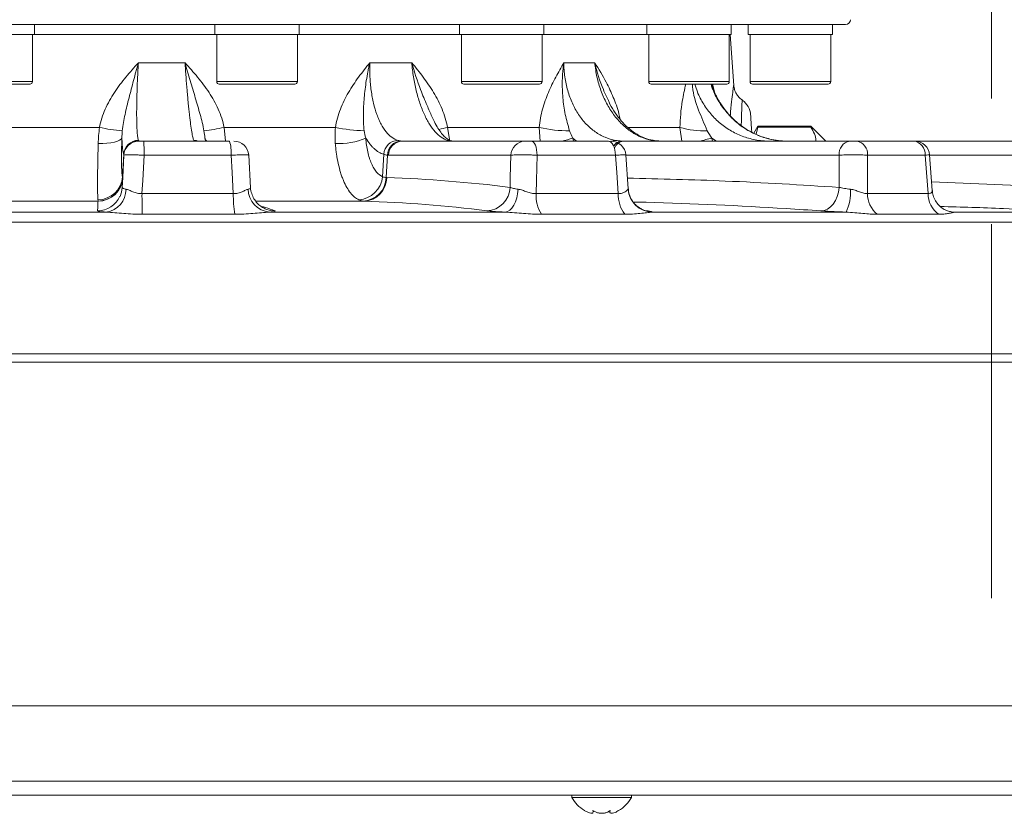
# Model space of a CAD drawing. Header units: millimetres. Extents: x 0 to 8410, y 0 to 5940.
# Tile 151 of 180: x 6741 to 6939, y 2689 to 2849. Entities that reach past the tile are written whole.
import ezdxf

# ---------------------------------------------------------------- set-up
doc = ezdxf.new("R2010")
doc.units = ezdxf.units.MM
doc.header["$LTSCALE"] = 10
doc.linetypes.add('CENTERX2', pattern=[20.32, 12.7, -2.54, 2.54, -2.54])

msp = doc.modelspace()

# ---------------------------------------------------------------- linework, layer by layer
at = {"color": 7, "linetype": 'CENTERX2', "lineweight": 0}
msp.add_line((6936.73, 4433.69), (6936.73, 2732.63), dxfattribs=at)
at = {"color": 7, "linetype": 'Continuous', "lineweight": 0}
for p, q in [((6907.23, 2848.37), (6616.23, 2848.37)), ((6743.51, 2846.37), (6743.51, 2848.37)), ((6779.96, 2848.37), (6779.96, 2846.37)), ((6796.96, 2846.37), (6796.96, 2848.37)), ((6829.35, 2848.37), (6829.35, 2846.37)), ((6846.35, 2846.37), (6846.35, 2848.37)), ((6867.15, 2848.37), (6867.15, 2846.37)), ((6884.15, 2846.37), (6884.15, 2848.37)), ((6887.6, 2848.37), (6887.6, 2846.37)), ((6904.6, 2846.37), (6904.6, 2848.37)), ((6726.51, 2846.37), (6743.51, 2846.37)), ((6743.14, 2836.87), (6743.14, 2846.37)), ((6743.51, 2846.37), (6779.96, 2846.37)), ((6779.96, 2846.37), (6796.96, 2846.37)), ((6780.33, 2846.37), (6780.33, 2836.87)), ((6796.6, 2836.87), (6796.6, 2846.37)), ((6796.96, 2846.37), (6829.35, 2846.37)), ((6829.35, 2846.37), (6829.99, 2846.37)), ((6829.71, 2846.37), (6829.71, 2836.87)), ((6829.99, 2846.37), (6846.35, 2846.37)), ((6845.98, 2836.87), (6845.98, 2846.37)), ((6846.35, 2846.37), (6867.15, 2846.37)), ((6867.15, 2846.37), (6869.64, 2846.37)), ((6867.51, 2846.37), (6867.51, 2836.87)), ((6869.64, 2846.37), (6884.15, 2846.37)), ((6883.78, 2836.87), (6883.78, 2846.37)), ((6884.67, 2836.1), (6883.95, 2846.37)), ((6887.6, 2846.37), (6892.85, 2846.37)), ((6887.97, 2846.37), (6887.97, 2836.87)), ((6892.85, 2846.37), (6904.6, 2846.37)), ((6904.24, 2836.87), (6904.24, 2846.37)), ((6742.64, 2836.37), (6727.37, 2836.37)), ((6796.1, 2836.37), (6780.83, 2836.37)), ((6830.79, 2836.37), (6830.21, 2836.37)), ((6845.48, 2836.37), (6830.79, 2836.37)), ((6870.25, 2836.37), (6868.01, 2836.37)), ((6883.28, 2836.37), (6870.25, 2836.37)), ((6893.18, 2836.37), (6888.47, 2836.37)), ((6903.74, 2836.37), (6893.18, 2836.37)), ((6777.99, 2825.28), (6777.85, 2826.24)), ((6889.54, 2827.87), (6888.73, 2826.47)), ((6889.54, 2827.65), (6889.19, 2826.25)), ((6900.23, 2827.87), (6889.54, 2827.87)), ((6889.54, 2827.87), (6889.54, 2827.65)), ((6889.54, 2827.65), (6900.23, 2827.65)), ((6903.23, 2824.87), (6900.23, 2827.87)), ((6900.23, 2827.65), (6900.23, 2827.87)), ((6765.6, 2824.87), (6782.9, 2824.87)), ((6817.77, 2824.87), (6842.48, 2824.87)), ((6827.71, 2824.88), (6827.85, 2824.88)), ((6843.8, 2824.87), (6859.38, 2824.87)), ((6862.42, 2824.87), (6908.08, 2824.87)), ((6909.51, 2824.87), (6920.99, 2824.87)), ((6920.99, 2824.87), (6951.4, 2824.87)), ((6787.17, 2815.46), (6786.78, 2822.05)), ((6863.37, 2815.23), (6862.87, 2822.09)), ((6924.71, 2814.9), (6924.18, 2822.09)), ((6697.78, 2710.87), (6982.03, 2710.87)), ((6978.09, 2692.87), (6698.51, 2692.87)), ((6852.01, 2692.87), (6852.01, 2692.37)), ((6864.01, 2692.37), (6864.01, 2692.87)), ((6852.01, 2692.37), (6864.01, 2692.37)), ((6856.26, 2689.78), (6856.31, 2689.49)), ((6856.34, 2689.49), (6856.34, 2689.72)), ((6859.68, 2689.73), (6859.68, 2689.49))]:
    msp.add_line(p, q, dxfattribs=at)
at = {"color": 8, "linetype": 'Continuous', "lineweight": 0}
for p, q in [((6764.51, 2840.69), (6773.92, 2840.69)), ((6811.21, 2840.69), (6819.69, 2840.69)), ((6850.38, 2840.69), (6856.63, 2840.69)), ((6726.87, 2836.87), (6743.14, 2836.87)), ((6780.33, 2836.87), (6796.6, 2836.87)), ((6829.71, 2836.87), (6830.33, 2836.87)), ((6830.33, 2836.87), (6845.98, 2836.87)), ((6867.51, 2836.87), (6869.89, 2836.87)), ((6869.89, 2836.87), (6883.78, 2836.87)), ((6880.4, 2836.37), (6880.78, 2834.8)), ((6887.97, 2836.87), (6892.99, 2836.87)), ((6892.99, 2836.87), (6904.24, 2836.87)), ((6733.64, 2827.64), (6756.66, 2827.64)), ((6777.84, 2826.23), (6777.74, 2826.96)), ((6781.81, 2827.64), (6782.08, 2824.87)), ((6781.81, 2827.64), (6804.28, 2827.64)), ((6826.93, 2827.64), (6845.42, 2827.64)), ((6826.93, 2827.64), (6827.35, 2824.88)), ((6845.6, 2824.87), (6845.42, 2827.64)), ((6863.35, 2827.64), (6873.82, 2827.64)), ((6874.18, 2824.87), (6873.82, 2827.64)), ((6775.85, 2824.88), (6776.07, 2824.87)), ((6852.2, 2825.49), (6852.33, 2824.87)), ((6852.97, 2824.87), (6852.2, 2825.49)), ((6868.21, 2825.02), (6868.43, 2825)), ((6880.23, 2825.49), (6880.42, 2824.87)), ((6881.21, 2824.87), (6880.23, 2825.49)), ((6891.25, 2824.88), (6891.17, 2824.87)), ((6761.3, 2817.67), (6761.54, 2822.2)), ((6783.21, 2822.03), (6765.66, 2822.03)), ((6813.8, 2817.67), (6814.02, 2822.2)), ((6814.54, 2817.5), (6814.76, 2822.04)), ((6839.71, 2822.03), (6815, 2822.03)), ((6860.8, 2822.03), (6845, 2822.03)), ((6905.96, 2822.03), (6862.88, 2822.03)), ((6923.32, 2822.03), (6911.66, 2822.03)), ((6950.26, 2822.03), (6924.18, 2822.03)), ((6924.59, 2816.63), (6950.45, 2815.53)), ((6765.24, 2814.28), (6783.67, 2814.28)), ((6844.77, 2814.28), (6861.36, 2814.28)), ((6863.36, 2815.16), (6863.34, 2815.22)), ((6911.66, 2814.28), (6923.9, 2814.28)), ((6756.36, 2812.75), (6729.72, 2812.75)), ((6810.03, 2812.75), (6788.22, 2812.75)), ((6709.28, 2810.53), (6758.04, 2810.53)), ((6783.95, 2810.1), (6765.29, 2810.1)), ((6790.95, 2810.53), (6838.54, 2810.53)), ((6862.66, 2810.1), (6845.85, 2810.1)), ((6868.17, 2810.53), (6907.34, 2810.53)), ((6926.01, 2810.1), (6913.62, 2810.1)), ((6928.59, 2810.59), (6929.19, 2810.53)), ((6928.6, 2810.59), (6929.19, 2810.53)), ((6929.19, 2810.53), (6953.98, 2810.53)), ((6965.22, 2808.53), (6689.45, 2808.53)), ((6696.55, 2781.93), (6978.76, 2781.93)), ((6979.23, 2780.22), (6696.41, 2780.22)), ((6697.48, 2695.71), (6981.42, 2695.71))]:
    msp.add_line(p, q, dxfattribs=at)
at = {"color": 7, "linetype": 'Continuous', "lineweight": 0, "flags": 128}
for points in [[(6888.09, 2830.15), (6888.09, 2830.15), (6888.1, 2829.95), (6888.14, 2829.39), (6888.21, 2828.47), (6888.29, 2827.21), (6888.32, 2826.79)], [(6859.38, 2824.87), (6859.64, 2824.82), (6859.9, 2824.66), (6860.15, 2824.4), (6860.36, 2824.05), (6860.54, 2823.62), (6860.67, 2823.13), (6860.76, 2822.59), (6860.8, 2822.03)], [(6761.24, 2815.53), (6761.35, 2817.51), (6761.59, 2822.03)], [(6761.24, 2815.53), (6761.11, 2814.59), (6760.8, 2813.72)]]:
    msp.add_lwpolyline(points, dxfattribs=at)
at = {"color": 8, "linetype": 'Continuous', "lineweight": 0, "flags": 128}
for points in [[(6761.18, 2825.49), (6761.04, 2825.26), (6760.73, 2825.03), (6760.27, 2824.83), (6759.68, 2824.67), (6758.97, 2824.54), (6758.17, 2824.44), (6757.31, 2824.4), (6756.41, 2824.39)], [(6775.69, 2825.02), (6776.25, 2824.96), (6776.61, 2824.87)], [(6826.91, 2825.02), (6827.41, 2824.96), (6827.6, 2824.91)], [(6843.8, 2824.87), (6844.03, 2824.82), (6844.24, 2824.66), (6844.45, 2824.4), (6844.63, 2824.05), (6844.77, 2823.62), (6844.89, 2823.13), (6844.96, 2822.59), (6845, 2822.03)], [(6889.66, 2825.02), (6889.47, 2824.96), (6889.34, 2824.87)], [(6765.66, 2822.03), (6765.38, 2816.89), (6765.24, 2814.28)], [(6783.67, 2814.28), (6783.41, 2818.55), (6783.21, 2822.03)], [(6839.53, 2815.53), (6839.58, 2817.51), (6839.71, 2822.03)], [(6845, 2822.03), (6844.85, 2816.89), (6844.77, 2814.28)], [(6861.36, 2814.28), (6861.05, 2818.55), (6860.8, 2822.03)], [(6905.97, 2815.53), (6905.97, 2817.51), (6905.96, 2822.03)], [(6911.66, 2822.03), (6911.66, 2816.89), (6911.66, 2814.28)], [(6923.9, 2814.28), (6923.58, 2818.55), (6923.32, 2822.03)], [(6841.17, 2815.16), (6841.06, 2814.25), (6840.87, 2813.39), (6840.61, 2812.61), (6840.28, 2811.92), (6839.89, 2811.35), (6839.46, 2810.92), (6839.01, 2810.64), (6838.54, 2810.53)], [(6905.97, 2815.53), (6905.84, 2814.59), (6905.58, 2813.7), (6905.22, 2812.88), (6904.75, 2812.17), (6904.21, 2811.59), (6903.59, 2811.15), (6902.94, 2810.89), (6902.27, 2810.8)], [(6790.25, 2811.14), (6791.12, 2810.89), (6792.06, 2810.8)]]:
    msp.add_lwpolyline(points, dxfattribs=at)
at = {"color": 7, "linetype": 'Continuous', "lineweight": 0}
for centre, radius, start, end in [((6907.23, 2849.37), 1, 270, 0), ((6742.64, 2836.87), 0.5, 270, 0), ((6780.83, 2836.87), 0.5, 180, 270), ((6796.1, 2836.87), 0.5, 270, 0), ((6830.21, 2836.87), 0.5, 180, 270), ((6845.48, 2836.87), 0.5, 270, 0), ((6868.01, 2836.87), 0.5, 180, 270), ((6883.28, 2836.87), 0.5, 270, 0), ((6888.47, 2836.87), 0.5, 180, 270), ((6903.74, 2836.87), 0.5, 270, 0), ((6884.1, 2829.87), 4, 4, 54.7547), ((6764.58, 2821.87), 3, 90, 177), ((6776.21, 2822.71), 7.03, 354.471, 17.9363), ((6783.79, 2821.87), 3, 3.443, 89.9999), ((6859.9, 2821.87), 3, 4.2098, 90), ((6920.63, 2822.21), 2.69, 356.2002, 82.3675), ((6921.21, 2821.87), 3, 4.328, 89.9999), ((6858.13, 2695.77), 7, 209.0497, 239.1732), ((6857.89, 2695.77), 7, 300.3972, 330.9503)]:
    msp.add_arc(centre, radius, start, end, dxfattribs=at)
at = {"color": 8, "linetype": 'Continuous', "lineweight": 0}
for centre, radius, start, end in [((6763.08, 2855.51), 28.6, 257.0211, 266.3492), ((6774.62, 2858.56), 31.75, 275.6503, 283.1057), ((6810.4, 2855.05), 28.08, 257.4184, 269.368), ((6833.74, 2797.39), 31.01, 102.6792, 106.0589), ((6851.09, 2851.02), 24.06, 256.3757, 271.0969), ((6878.41, 2842.31), 15.37, 252.6344, 273.461), ((6764.54, 2822.01), 3.01, 90.1343, 176.2888), ((6764.58, 2821.88), 3, 89.9463, 176.9867), ((6728.58, 2822.71), 37.08, 358.9396, 3.3346), ((6778.66, 2825.59), 0.75, 193.7993, 254.8122), ((6805.05, 2837.65), 13.29, 266.6002, 293.7402), ((6817.05, 2821.99), 3.04, 93.3617, 175.9369), ((6817.68, 2821.96), 2.92, 92.2246, 178.4993), ((6817.88, 2821.99), 2.88, 92.2015, 179.3333), ((6842.59, 2821.99), 2.88, 92.2015, 179.3333), ((6846.45, 2841.66), 17.15, 281.9007, 289.5734), ((6860.87, 2823.34), 1.68, 92.0636, 126.6025), ((6862.2, 2822.85), 2.04, 94.2242, 149.5673), ((6862.65, 2822.73), 2.15, 95.9349, 161.5665), ((6870.08, 2860.26), 36.22, 282.2845, 286.2778), ((6908.57, 2822.29), 2.63, 100.8299, 185.7877), ((6909.04, 2822.28), 2.64, 354.5825, 79.8173), ((6756.3, 2818.03), 5.02, 270.6252, 355.9021), ((6756.36, 2817.76), 5, 270.0639, 356.9757), ((6756.35, 2817.75), 5, 270.0241, 356.998), ((6808.65, 2818.18), 5.18, 273.9612, 354.3355), ((6809.65, 2817.66), 4.89, 272.3757, 358.19), ((6809.84, 2817.57), 4.82, 272.2566, 359.0149), ((6757.35, 2815.15), 4.67, 278.4741, 0.0263), ((6923.21, 2813.91), 157.97, 179.8646, 181.384), ((6809.17, 2813.92), 25.5, 179.1765, 188.6204), ((6791.45, 2815.29), 4.79, 181.6401, 264.0402), ((6834.63, 2815.7), 4.9, 272.3592, 358.0455), ((6852.37, 2814.01), 7.61, 177.944, 210.9912), ((6868.04, 2814.06), 6.68, 178.0387, 216.3628), ((6868.35, 2815.53), 5.01, 184.3428, 267.9704), ((6899.05, 2814.51), 9.2, 334.3604, 4.0106), ((6917.04, 2814.24), 5.37, 179.5175, 230.4397), ((6929.13, 2814.3), 5.23, 180.1149, 233.3682), ((6756.25, 2815.8), 5, 270.0497, 335.4528)]:
    msp.add_arc(centre, radius, start, end, dxfattribs=at)
for points, knots in [([(6756.66, 2827.64), (6756.9, 2828.91), (6757.31, 2830.13), (6758.08, 2831.9), (6758.37, 2832.47), (6759, 2833.61), (6759.33, 2834.16), (6760.39, 2835.77), (6761.17, 2836.79), (6762.39, 2838.27), (6762.8, 2838.76), (6763.65, 2839.73), (6764.08, 2840.21), (6764.51, 2840.69)], [0, 0, 0, 0, 0.25, 0.25, 0.375, 0.375, 0.5, 0.5, 0.75, 0.75, 0.875, 0.875, 1, 1, 1, 1]), ([(6761.26, 2826.96), (6761.37, 2828.06), (6761.58, 2829.15), (6761.94, 2830.81), (6762.07, 2831.37), (6762.34, 2832.49), (6762.48, 2833.05), (6762.91, 2834.76), (6763.22, 2835.92), (6763.69, 2837.68), (6763.85, 2838.27), (6764.09, 2839.17), (6764.17, 2839.47), (6764.34, 2840.08), (6764.42, 2840.38), (6764.51, 2840.69)], [0, 0, 0, 0, 0.25, 0.25, 0.375, 0.375, 0.5, 0.5, 0.75, 0.75, 0.875, 0.875, 0.9375, 0.9375, 1, 1, 1, 1]), ([(6764.51, 2840.69), (6764.48, 2840.2), (6764.45, 2839.71), (6764.4, 2838.76), (6764.38, 2838.28), (6764.31, 2836.88), (6764.28, 2835.96), (6764.23, 2834.62), (6764.22, 2834.18), (6764.2, 2833.33), (6764.19, 2832.91), (6764.17, 2831.71), (6764.16, 2830.95), (6764.16, 2829.88), (6764.17, 2829.54), (6764.18, 2828.89), (6764.18, 2828.58), (6764.21, 2827.71), (6764.23, 2827.2), (6764.3, 2826.3), (6764.34, 2825.94), (6764.43, 2825.36), (6764.48, 2825.15), (6764.54, 2825.02)], [0, 0, 0, 0, 0.0625, 0.0625, 0.125, 0.125, 0.25, 0.25, 0.3125, 0.3125, 0.375, 0.375, 0.5, 0.5, 0.5625, 0.5625, 0.625, 0.625, 0.75, 0.75, 0.875, 0.875, 1, 1, 1, 1]), ([(6775.69, 2825.02), (6775.63, 2825.15), (6775.56, 2825.36), (6775.43, 2825.94), (6775.36, 2826.3), (6775.21, 2827.2), (6775.13, 2827.71), (6775.02, 2828.58), (6774.98, 2828.89), (6774.9, 2829.54), (6774.86, 2829.88), (6774.74, 2830.95), (6774.66, 2831.71), (6774.54, 2832.92), (6774.5, 2833.34), (6774.43, 2834.19), (6774.39, 2834.63), (6774.27, 2835.97), (6774.2, 2836.88), (6774.06, 2838.75), (6773.99, 2839.71), (6773.92, 2840.69)], [0, 0, 0, 0, 0.125, 0.125, 0.25, 0.25, 0.375, 0.375, 0.4375, 0.4375, 0.5, 0.5, 0.625, 0.625, 0.6875, 0.6875, 0.75, 0.75, 0.875, 0.875, 1, 1, 1, 1]), ([(6777.74, 2826.96), (6777.55, 2828.05), (6777.28, 2829.14), (6776.67, 2831.34), (6776.34, 2832.46), (6775.66, 2834.74), (6775.31, 2835.91), (6774.78, 2837.68), (6774.61, 2838.28), (6774.27, 2839.48), (6774.09, 2840.08), (6773.92, 2840.69)], [0, 0, 0, 0, 0.25, 0.25, 0.5, 0.5, 0.75, 0.75, 0.875, 0.875, 1, 1, 1, 1]), ([(6781.81, 2827.64), (6781.69, 2828.27), (6781.52, 2828.9), (6781.12, 2830.13), (6780.89, 2830.73), (6780.1, 2832.5), (6779.47, 2833.61), (6778.06, 2835.75), (6777.28, 2836.78), (6776.05, 2838.27), (6775.63, 2838.76), (6774.79, 2839.73), (6774.36, 2840.21), (6773.92, 2840.69)], [0, 0, 0, 0, 0.125, 0.125, 0.25, 0.25, 0.5, 0.5, 0.75, 0.75, 0.875, 0.875, 1, 1, 1, 1]), ([(6804.28, 2827.64), (6804.47, 2828.91), (6804.82, 2830.13), (6805.5, 2831.9), (6805.75, 2832.47), (6806.31, 2833.61), (6806.6, 2834.16), (6807.55, 2835.77), (6808.24, 2836.79), (6809.33, 2838.27), (6809.7, 2838.76), (6810.45, 2839.73), (6810.83, 2840.21), (6811.21, 2840.69)], [0, 0, 0, 0, 0.25, 0.25, 0.375, 0.375, 0.5, 0.5, 0.75, 0.75, 0.875, 0.875, 1, 1, 1, 1]), ([(6810.09, 2826.96), (6809.95, 2828.06), (6809.91, 2829.15), (6809.92, 2830.81), (6809.94, 2831.37), (6810, 2832.49), (6810.04, 2833.05), (6810.19, 2834.76), (6810.33, 2835.92), (6810.61, 2837.68), (6810.71, 2838.27), (6810.89, 2839.17), (6810.95, 2839.47), (6811.07, 2840.08), (6811.14, 2840.38), (6811.21, 2840.69)], [0, 0, 0, 0, 0.25, 0.25, 0.375, 0.375, 0.5, 0.5, 0.75, 0.75, 0.875, 0.875, 0.9375, 0.9375, 1, 1, 1, 1]), ([(6811.21, 2840.69), (6811.19, 2840.2), (6811.19, 2839.71), (6811.2, 2838.76), (6811.22, 2838.28), (6811.29, 2836.88), (6811.37, 2835.96), (6811.56, 2834.62), (6811.63, 2834.18), (6811.79, 2833.33), (6811.87, 2832.91), (6812.16, 2831.71), (6812.38, 2830.95), (6812.77, 2829.88), (6812.91, 2829.54), (6813.19, 2828.89), (6813.34, 2828.58), (6813.81, 2827.71), (6814.14, 2827.2), (6814.87, 2826.3), (6815.25, 2825.94), (6816.03, 2825.36), (6816.44, 2825.15), (6816.87, 2825.02)], [0, 0, 0, 0, 0.0625, 0.0625, 0.125, 0.125, 0.25, 0.25, 0.3125, 0.3125, 0.375, 0.375, 0.5, 0.5, 0.5625, 0.5625, 0.625, 0.625, 0.75, 0.75, 0.875, 0.875, 1, 1, 1, 1]), ([(6826.91, 2825.02), (6826.48, 2825.15), (6826.06, 2825.36), (6825.23, 2825.94), (6824.83, 2826.3), (6824.02, 2827.2), (6823.64, 2827.71), (6823.09, 2828.58), (6822.92, 2828.89), (6822.57, 2829.54), (6822.4, 2829.88), (6821.91, 2830.95), (6821.61, 2831.71), (6821.2, 2832.92), (6821.07, 2833.34), (6820.82, 2834.19), (6820.7, 2834.63), (6820.38, 2835.97), (6820.19, 2836.88), (6819.89, 2838.75), (6819.77, 2839.71), (6819.69, 2840.69)], [0, 0, 0, 0, 0.125, 0.125, 0.25, 0.25, 0.375, 0.375, 0.4375, 0.4375, 0.5, 0.5, 0.625, 0.625, 0.6875, 0.6875, 0.75, 0.75, 0.875, 0.875, 1, 1, 1, 1]), ([(6826.93, 2827.64), (6826.8, 2828.27), (6826.64, 2828.9), (6826.27, 2830.13), (6826.05, 2830.73), (6825.32, 2832.5), (6824.75, 2833.61), (6823.46, 2835.75), (6822.75, 2836.78), (6821.63, 2838.27), (6821.25, 2838.76), (6820.48, 2839.73), (6820.08, 2840.21), (6819.69, 2840.69)], [0, 0, 0, 0, 0.125, 0.125, 0.25, 0.25, 0.5, 0.5, 0.75, 0.75, 0.875, 0.875, 1, 1, 1, 1]), ([(6823.75, 2829.82), (6823.43, 2830.56), (6822.66, 2832.33), (6821.17, 2835.89), (6820.2, 2838.84), (6819.69, 2840.68), (6819.69, 2840.69)], [0, 0, 0, 0, 0.2152668, 0.5137936, 0.9977308, 1, 1, 1, 1]), ([(6845.42, 2827.64), (6845.54, 2828.91), (6845.77, 2830.13), (6846.25, 2831.9), (6846.43, 2832.47), (6846.83, 2833.61), (6847.05, 2834.16), (6847.73, 2835.77), (6848.23, 2836.79), (6849.02, 2838.27), (6849.29, 2838.76), (6849.83, 2839.73), (6850.1, 2840.21), (6850.38, 2840.69)], [0, 0, 0, 0, 0.25, 0.25, 0.375, 0.375, 0.5, 0.5, 0.75, 0.75, 0.875, 0.875, 1, 1, 1, 1]), ([(6851.55, 2826.96), (6851.19, 2828.06), (6850.91, 2829.15), (6850.57, 2830.81), (6850.47, 2831.37), (6850.31, 2832.49), (6850.24, 2833.05), (6850.09, 2834.76), (6850.05, 2835.92), (6850.09, 2837.68), (6850.12, 2838.27), (6850.2, 2839.17), (6850.23, 2839.47), (6850.29, 2840.08), (6850.33, 2840.38), (6850.38, 2840.69)], [0, 0, 0, 0, 0.25, 0.25, 0.375, 0.375, 0.5, 0.5, 0.75, 0.75, 0.875, 0.875, 0.9375, 0.9375, 1, 1, 1, 1]), ([(6850.38, 2840.69), (6850.38, 2840.2), (6850.4, 2839.71), (6850.47, 2838.76), (6850.52, 2838.28), (6850.72, 2836.88), (6850.92, 2835.96), (6851.3, 2834.62), (6851.44, 2834.18), (6851.76, 2833.33), (6851.93, 2832.91), (6852.47, 2831.71), (6852.89, 2830.95), (6853.61, 2829.88), (6853.85, 2829.54), (6854.37, 2828.89), (6854.64, 2828.58), (6855.48, 2827.71), (6856.07, 2827.2), (6857.35, 2826.3), (6858.01, 2825.94), (6859.38, 2825.36), (6860.08, 2825.15), (6860.81, 2825.02)], [0, 0, 0, 0, 0.0625, 0.0625, 0.125, 0.125, 0.25, 0.25, 0.3125, 0.3125, 0.375, 0.375, 0.5, 0.5, 0.5625, 0.5625, 0.625, 0.625, 0.75, 0.75, 0.875, 0.875, 1, 1, 1, 1]), ([(6856.63, 2840.69), (6856.63, 2840.68), (6857.43, 2839.39), (6858.78, 2837.18), (6860.4, 2833.74), (6861.35, 2831.19), (6861.68, 2829.61), (6861.77, 2829.21)], [0, 0, 0, 0, 0.0015926, 0.376995, 0.6438955, 0.9101039, 1, 1, 1, 1]), ([(6868.21, 2825.02), (6867.48, 2825.15), (6866.77, 2825.36), (6865.37, 2825.94), (6864.69, 2826.3), (6863.36, 2827.2), (6862.73, 2827.71), (6861.83, 2828.58), (6861.54, 2828.89), (6860.98, 2829.54), (6860.7, 2829.88), (6859.91, 2830.95), (6859.44, 2831.71), (6858.8, 2832.92), (6858.6, 2833.34), (6858.22, 2834.19), (6858.04, 2834.63), (6857.55, 2835.97), (6857.28, 2836.88), (6856.87, 2838.75), (6856.72, 2839.71), (6856.63, 2840.69)], [0, 0, 0, 0, 0.125, 0.125, 0.25, 0.25, 0.375, 0.375, 0.4375, 0.4375, 0.5, 0.5, 0.625, 0.625, 0.6875, 0.6875, 0.75, 0.75, 0.875, 0.875, 1, 1, 1, 1]), ([(6859.37, 2833.04), (6859.02, 2833.77), (6857.86, 2836.22), (6857.05, 2838.84), (6856.63, 2840.68), (6856.63, 2840.69)], [0, 0, 0, 0, 0.298034, 0.996724, 1, 1, 1, 1]), ([(6873.82, 2827.64), (6873.86, 2828.54), (6873.93, 2830.37), (6874.32, 2833.35), (6874.74, 2835.25), (6874.98, 2836.37)], [0, 0, 0, 0, 0.284555, 0.576455, 1, 1, 1, 1]), ([(6876.33, 2836.37), (6876.34, 2836.2), (6876.44, 2834.37), (6877.46, 2831.23), (6878.73, 2828.34), (6879.34, 2826.96)], [0, 0, 0, 0, 0.050716, 0.547549, 1, 1, 1, 1]), ([(6876.84, 2836.37), (6876.99, 2835.84), (6877.4, 2834.41), (6878.56, 2832.28), (6880.2, 2830.04), (6882.21, 2828.15), (6884.5, 2826.64), (6887, 2825.54), (6888.77, 2825.19), (6889.66, 2825.02)], [0, 0, 0, 0, 0.088283, 0.240177, 0.39207, 0.544047, 0.696024, 0.848011, 1, 1, 1, 1]), ([(6893.3, 2825.02), (6892.42, 2825.19), (6890.64, 2825.53), (6888.12, 2826.63), (6885.77, 2828.13), (6883.71, 2830.02), (6881.97, 2832.27), (6880.73, 2834.4), (6880.26, 2835.84), (6880.09, 2836.37)], [0, 0, 0, 0, 0.149832, 0.30401, 0.453825, 0.607998, 0.757736, 0.911819, 1, 1, 1, 1]), ([(6883.98, 2830), (6884, 2830.27), (6884.1, 2831.65), (6884.31, 2833.42), (6884.52, 2835.17), (6884.65, 2836.06), (6884.66, 2836.09), (6884.66, 2836.1)], [0, 0, 0, 0, 0.063316, 0.325136, 0.572184, 0.827438, 1, 1, 1, 1]), ([(6886.38, 2833.09), (6886.37, 2833.08), (6886.37, 2833.07), (6886.33, 2832.25), (6886.27, 2830.75), (6886.22, 2829.27), (6886.2, 2828.23), (6886.19, 2828.01)], [0, 0, 0, 0, 0.181385, 0.43917, 0.7055233, 0.9372426, 1, 1, 1, 1]), ([(6756.35, 2813.01), (6756.32, 2813.28), (6756.3, 2813.75), (6756.27, 2814.73), (6756.27, 2815.11), (6756.27, 2815.95), (6756.27, 2816.4), (6756.27, 2817.15), (6756.27, 2817.41), (6756.28, 2817.94), (6756.28, 2818.22), (6756.29, 2819.09), (6756.3, 2819.69), (6756.32, 2820.94), (6756.34, 2821.6), (6756.36, 2822.62), (6756.37, 2822.97), (6756.39, 2823.68), (6756.4, 2824.03), (6756.41, 2824.39)], [0, 0, 0, 0, 0.25, 0.25, 0.375, 0.375, 0.5, 0.5, 0.5625, 0.5625, 0.625, 0.625, 0.75, 0.75, 0.875, 0.875, 0.9375, 0.9375, 1, 1, 1, 1]), ([(6761.18, 2825.49), (6761.17, 2825), (6761.15, 2824.51), (6761.13, 2823.57), (6761.12, 2823.12), (6761.11, 2822.26), (6761.1, 2821.84), (6761.1, 2821.25), (6761.1, 2821.06), (6761.11, 2820.69), (6761.11, 2820.51), (6761.12, 2820), (6761.12, 2819.68), (6761.14, 2819.11), (6761.16, 2818.85), (6761.21, 2818.17), (6761.25, 2817.85), (6761.3, 2817.67)], [0, 0, 0, 0, 0.125, 0.125, 0.25, 0.25, 0.375, 0.375, 0.4375, 0.4375, 0.5, 0.5, 0.625, 0.625, 0.75, 0.75, 1, 1, 1, 1]), ([(6761.54, 2822.2), (6761.45, 2822.41), (6761.38, 2822.79), (6761.31, 2823.48), (6761.3, 2823.63), (6761.27, 2823.95), (6761.26, 2824.12), (6761.22, 2824.66), (6761.2, 2825.06), (6761.18, 2825.49)], [0, 0, 0, 0, 0.5, 0.5, 0.625, 0.625, 0.75, 0.75, 1, 1, 1, 1]), ([(6809.01, 2813.01), (6808.41, 2813.28), (6807.85, 2813.75), (6807.07, 2814.73), (6806.81, 2815.11), (6806.34, 2815.95), (6806.12, 2816.4), (6805.8, 2817.15), (6805.7, 2817.41), (6805.51, 2817.94), (6805.42, 2818.22), (6805.15, 2819.09), (6805, 2819.69), (6804.72, 2820.94), (6804.6, 2821.6), (6804.45, 2822.62), (6804.4, 2822.97), (6804.32, 2823.68), (6804.29, 2824.03), (6804.26, 2824.39)], [0, 0, 0, 0, 0.25, 0.25, 0.375, 0.375, 0.5, 0.5, 0.5625, 0.5625, 0.625, 0.625, 0.75, 0.75, 0.875, 0.875, 0.9375, 0.9375, 1, 1, 1, 1]), ([(6810.4, 2825.49), (6810.43, 2825), (6810.49, 2824.51), (6810.62, 2823.57), (6810.71, 2823.12), (6810.9, 2822.26), (6811.01, 2821.84), (6811.2, 2821.25), (6811.27, 2821.06), (6811.4, 2820.69), (6811.47, 2820.51), (6811.7, 2820), (6811.86, 2819.68), (6812.2, 2819.11), (6812.39, 2818.85), (6812.96, 2818.17), (6813.37, 2817.85), (6813.8, 2817.67)], [0, 0, 0, 0, 0.125, 0.125, 0.25, 0.25, 0.375, 0.375, 0.4375, 0.4375, 0.5, 0.5, 0.625, 0.625, 0.75, 0.75, 1, 1, 1, 1]), ([(6814.02, 2822.2), (6813.35, 2822.41), (6812.71, 2822.79), (6811.95, 2823.48), (6811.8, 2823.63), (6811.5, 2823.95), (6811.36, 2824.12), (6810.93, 2824.66), (6810.65, 2825.06), (6810.4, 2825.49)], [0, 0, 0, 0, 0.5, 0.5, 0.625, 0.625, 0.75, 0.75, 1, 1, 1, 1]), ([(6765.66, 2822.03), (6765.39, 2822.04), (6765.13, 2822.05), (6764.61, 2822.06), (6764.35, 2822.07), (6763.86, 2822.08), (6763.63, 2822.09), (6763.18, 2822.09), (6762.97, 2822.09), (6762.6, 2822.09), (6762.43, 2822.09), (6762.13, 2822.09), (6762, 2822.08), (6761.8, 2822.07), (6761.72, 2822.06), (6761.61, 2822.05), (6761.59, 2822.04), (6761.59, 2822.03)], [0, 0, 0, 0, 0.125, 0.125, 0.25, 0.25, 0.375, 0.375, 0.5, 0.5, 0.625, 0.625, 0.75, 0.75, 0.875, 0.875, 1, 1, 1, 1]), ([(6845, 2822.03), (6844.75, 2822.04), (6844.5, 2822.05), (6843.99, 2822.06), (6843.72, 2822.07), (6843.19, 2822.08), (6842.93, 2822.09), (6842.41, 2822.09), (6842.15, 2822.09), (6841.66, 2822.09), (6841.43, 2822.09), (6840.99, 2822.09), (6840.78, 2822.08), (6840.41, 2822.07), (6840.23, 2822.06), (6839.94, 2822.05), (6839.81, 2822.04), (6839.71, 2822.03)], [0, 0, 0, 0, 0.125, 0.125, 0.25, 0.25, 0.375, 0.375, 0.5, 0.5, 0.625, 0.625, 0.75, 0.75, 0.875, 0.875, 1, 1, 1, 1]), ([(6911.66, 2822.03), (6911.48, 2822.04), (6911.28, 2822.05), (6910.84, 2822.06), (6910.61, 2822.07), (6910.12, 2822.08), (6909.87, 2822.09), (6909.36, 2822.09), (6909.09, 2822.09), (6908.56, 2822.09), (6908.3, 2822.09), (6907.78, 2822.09), (6907.52, 2822.08), (6907.04, 2822.07), (6906.8, 2822.06), (6906.36, 2822.05), (6906.15, 2822.04), (6905.96, 2822.03)], [0, 0, 0, 0, 0.125, 0.125, 0.25, 0.25, 0.375, 0.375, 0.5, 0.5, 0.625, 0.625, 0.75, 0.75, 0.875, 0.875, 1, 1, 1, 1]), ([(6863.21, 2817.39), (6869.8, 2817.24), (6884.07, 2816.9), (6898.3, 2816.01), (6905.97, 2815.53)], [0, 0, 0, 0, 0.461543, 1, 1, 1, 1]), ([(6761.24, 2815.53), (6761.24, 2815.49), (6761.26, 2815.46), (6761.32, 2815.39), (6761.37, 2815.35), (6761.5, 2815.29), (6761.58, 2815.26), (6761.78, 2815.2), (6761.9, 2815.18), (6762.02, 2815.16)], [0, 0, 0, 0, 0.25, 0.25, 0.5, 0.5, 0.75, 0.75, 1, 1, 1, 1]), ([(6762.02, 2815.16), (6762.22, 2815.12), (6762.43, 2815.04), (6762.89, 2814.85), (6763.15, 2814.73), (6763.55, 2814.57), (6763.69, 2814.52), (6763.98, 2814.43), (6764.13, 2814.39), (6764.44, 2814.32), (6764.59, 2814.3), (6764.91, 2814.28), (6765.08, 2814.27), (6765.24, 2814.28)], [0, 0, 0, 0, 0.25, 0.25, 0.5, 0.5, 0.625, 0.625, 0.75, 0.75, 0.875, 0.875, 1, 1, 1, 1]), ([(6783.67, 2814.28), (6783.99, 2814.26), (6784.3, 2814.29), (6784.75, 2814.39), (6784.9, 2814.43), (6785.17, 2814.52), (6785.3, 2814.57), (6785.68, 2814.73), (6785.91, 2814.85), (6786.32, 2815.04), (6786.5, 2815.12), (6786.66, 2815.16)], [0, 0, 0, 0, 0.25, 0.25, 0.375, 0.375, 0.5, 0.5, 0.75, 0.75, 1, 1, 1, 1]), ([(6786.66, 2815.16), (6786.84, 2815.2), (6787.15, 2815.29), (6787.13, 2815.4), (6787.12, 2815.46)], [0, 0, 0, 0, 0.573851, 1, 1, 1, 1]), ([(6839.53, 2815.53), (6839.61, 2815.49), (6839.7, 2815.46), (6839.93, 2815.39), (6840.05, 2815.35), (6840.33, 2815.29), (6840.48, 2815.26), (6840.81, 2815.2), (6840.99, 2815.18), (6841.17, 2815.16)], [0, 0, 0, 0, 0.25, 0.25, 0.5, 0.5, 0.75, 0.75, 1, 1, 1, 1]), ([(6841.17, 2815.16), (6841.45, 2815.12), (6841.73, 2815.04), (6842.32, 2814.85), (6842.62, 2814.73), (6843.07, 2814.57), (6843.22, 2814.52), (6843.53, 2814.43), (6843.69, 2814.39), (6844, 2814.32), (6844.16, 2814.3), (6844.47, 2814.28), (6844.62, 2814.27), (6844.77, 2814.28)], [0, 0, 0, 0, 0.25, 0.25, 0.5, 0.5, 0.625, 0.625, 0.75, 0.75, 0.875, 0.875, 1, 1, 1, 1]), ([(6861.36, 2814.28), (6861.65, 2814.26), (6861.91, 2814.29), (6862.26, 2814.39), (6862.37, 2814.43), (6862.57, 2814.52), (6862.66, 2814.57), (6862.91, 2814.73), (6863.04, 2814.85), (6863.25, 2815.04), (6863.32, 2815.12), (6863.36, 2815.16)], [0, 0, 0, 0, 0.25, 0.25, 0.375, 0.375, 0.5, 0.5, 0.75, 0.75, 1, 1, 1, 1]), ([(6905.97, 2815.53), (6906.12, 2815.49), (6906.28, 2815.46), (6906.63, 2815.39), (6906.81, 2815.35), (6907.19, 2815.29), (6907.39, 2815.26), (6907.8, 2815.2), (6908.01, 2815.18), (6908.23, 2815.16)], [0, 0, 0, 0, 0.25, 0.25, 0.5, 0.5, 0.75, 0.75, 1, 1, 1, 1]), ([(6908.23, 2815.16), (6908.55, 2815.12), (6908.86, 2815.04), (6909.47, 2814.85), (6909.77, 2814.73), (6910.21, 2814.57), (6910.35, 2814.52), (6910.63, 2814.43), (6910.77, 2814.39), (6911.05, 2814.32), (6911.18, 2814.3), (6911.43, 2814.28), (6911.55, 2814.27), (6911.66, 2814.28)], [0, 0, 0, 0, 0.25, 0.25, 0.5, 0.5, 0.625, 0.625, 0.75, 0.75, 0.875, 0.875, 1, 1, 1, 1]), ([(6923.9, 2814.28), (6924.07, 2814.29), (6924.32, 2814.29), (6924.63, 2814.49), (6924.79, 2814.75), (6924.72, 2814.87), (6924.71, 2814.89)], [0, 0, 0, 0, 0.320732, 0.457376, 0.926608, 1, 1, 1, 1]), ([(6902.27, 2810.8), (6899.92, 2810.95), (6888.18, 2811.72), (6875.55, 2812.32), (6865.27, 2812.55), (6864.41, 2812.57)], [0, 0, 0, 0, 0.18634, 0.931745, 1, 1, 1, 1]), ([(6758.04, 2810.53), (6757.75, 2810.55), (6757.49, 2810.57), (6757.05, 2810.61), (6756.86, 2810.63), (6756.56, 2810.68), (6756.45, 2810.7), (6756.29, 2810.75), (6756.26, 2810.77), (6756.26, 2810.8)], [0, 0, 0, 0, 0.25, 0.25, 0.5, 0.5, 0.75, 0.75, 1, 1, 1, 1]), ([(6765.29, 2810.1), (6764.66, 2810.1), (6764.03, 2810.11), (6762.78, 2810.17), (6762.16, 2810.21), (6760.94, 2810.31), (6760.33, 2810.37), (6759.15, 2810.47), (6758.58, 2810.51), (6758.04, 2810.53)], [0, 0, 0, 0, 0.25, 0.25, 0.5, 0.5, 0.75, 0.75, 1, 1, 1, 1]), ([(6790.95, 2810.53), (6790.45, 2810.51), (6789.92, 2810.47), (6788.8, 2810.37), (6788.21, 2810.31), (6787.03, 2810.21), (6786.42, 2810.17), (6785.2, 2810.11), (6784.58, 2810.1), (6783.95, 2810.1)], [0, 0, 0, 0, 0.25, 0.25, 0.5, 0.5, 0.75, 0.75, 1, 1, 1, 1]), ([(6789.29, 2811.67), (6789.59, 2811.6), (6790.51, 2811.41), (6791.43, 2811.04), (6792.06, 2810.8)], [0, 0, 0, 0, 0.325748, 1, 1, 1, 1]), ([(6792.06, 2810.8), (6792.18, 2810.75), (6792.15, 2810.7), (6791.86, 2810.63), (6791.73, 2810.61), (6791.39, 2810.57), (6791.19, 2810.55), (6790.95, 2810.53)], [0, 0, 0, 0, 0.5, 0.5, 0.75, 0.75, 1, 1, 1, 1]), ([(6838.54, 2810.53), (6838.12, 2810.55), (6837.73, 2810.57), (6836.99, 2810.61), (6836.65, 2810.63), (6836.02, 2810.68), (6835.74, 2810.7), (6835.23, 2810.75), (6835.01, 2810.77), (6834.83, 2810.8)], [0, 0, 0, 0, 0.25, 0.25, 0.5, 0.5, 0.75, 0.75, 1, 1, 1, 1]), ([(6845.85, 2810.1), (6845.28, 2810.1), (6844.69, 2810.11), (6843.49, 2810.17), (6842.88, 2810.21), (6841.66, 2810.31), (6841.03, 2810.37), (6839.79, 2810.47), (6839.16, 2810.51), (6838.54, 2810.53)], [0, 0, 0, 0, 0.25, 0.25, 0.5, 0.5, 0.75, 0.75, 1, 1, 1, 1]), ([(6868.17, 2810.53), (6867.86, 2810.51), (6867.49, 2810.47), (6866.67, 2810.37), (6866.22, 2810.31), (6865.28, 2810.21), (6864.78, 2810.17), (6863.75, 2810.11), (6863.21, 2810.1), (6862.66, 2810.1)], [0, 0, 0, 0, 0.25, 0.25, 0.5, 0.5, 0.75, 0.75, 1, 1, 1, 1]), ([(6867.07, 2810.8), (6867.55, 2810.75), (6867.88, 2810.7), (6868.17, 2810.63), (6868.22, 2810.61), (6868.25, 2810.57), (6868.23, 2810.55), (6868.17, 2810.53)], [0, 0, 0, 0, 0.5, 0.5, 0.75, 0.75, 1, 1, 1, 1]), ([(6907.34, 2810.53), (6906.87, 2810.55), (6906.39, 2810.57), (6905.48, 2810.61), (6905.03, 2810.63), (6904.18, 2810.68), (6903.76, 2810.7), (6902.98, 2810.75), (6902.61, 2810.77), (6902.27, 2810.8)], [0, 0, 0, 0, 0.25, 0.25, 0.5, 0.5, 0.75, 0.75, 1, 1, 1, 1]), ([(6913.62, 2810.1), (6913.18, 2810.1), (6912.72, 2810.11), (6911.76, 2810.17), (6911.26, 2810.21), (6910.21, 2810.31), (6909.67, 2810.37), (6908.54, 2810.47), (6907.96, 2810.51), (6907.34, 2810.53)], [0, 0, 0, 0, 0.25, 0.25, 0.5, 0.5, 0.75, 0.75, 1, 1, 1, 1]), ([(6929.19, 2810.53), (6929.11, 2810.51), (6928.96, 2810.47), (6928.57, 2810.37), (6928.32, 2810.31), (6927.77, 2810.21), (6927.45, 2810.17), (6926.77, 2810.11), (6926.4, 2810.1), (6926.01, 2810.1)], [0, 0, 0, 0, 0.25, 0.25, 0.5, 0.5, 0.75, 0.75, 1, 1, 1, 1]), ([(6948.32, 2810.8), (6945.24, 2810.96), (6937.93, 2811.34), (6930.61, 2811.56), (6926.37, 2811.68)], [0, 0, 0, 0, 0.420334, 1, 1, 1, 1])]:
    msp.add_open_spline(points, degree=3, knots=knots, dxfattribs=at)
at = {"color": 7, "linetype": 'Continuous', "lineweight": 0}
for points, knots in [([(6893.22, 2825.06), (6893.07, 2825.07), (6892.21, 2825.15), (6890.65, 2825.61), (6888.61, 2826.42), (6886.69, 2827.56), (6884.93, 2828.94), (6883.36, 2830.57), (6882.01, 2832.4), (6880.9, 2834.34), (6880.4, 2835.72), (6880.16, 2836.37)], [0, 0, 0, 0, 0.025596, 0.149544, 0.273624, 0.396997, 0.520251, 0.643311, 0.765821, 0.888505, 1, 1, 1, 1]), ([(6886.42, 2833.16), (6886.28, 2833.26), (6885.89, 2833.5), (6885.42, 2834.06), (6885.03, 2834.71), (6884.8, 2835.35), (6884.69, 2835.81), (6884.68, 2836.05), (6884.68, 2836.1)], [0, 0, 0, 0, 0.147562, 0.388629, 0.604274, 0.79502, 0.959355, 1, 1, 1, 1]), ([(6868.42, 2825.03), (6868.26, 2825.05), (6867.56, 2825.13), (6866.33, 2825.6), (6864.78, 2826.41), (6863.31, 2827.54), (6861.95, 2828.91), (6860.74, 2830.51), (6859.86, 2831.91), (6859.47, 2832.81), (6859.37, 2833.04)], [0, 0, 0, 0, 0.0486, 0.205493, 0.359122, 0.510151, 0.656874, 0.803623, 0.948734, 1, 1, 1, 1]), ([(6827.57, 2824.93), (6827.55, 2824.93), (6827.44, 2824.95), (6827.07, 2825.14), (6826.45, 2825.61), (6825.72, 2826.37), (6824.98, 2827.43), (6824.31, 2828.57), (6823.92, 2829.46), (6823.76, 2829.83)], [0, 0, 0, 0, 0.0330292, 0.1978556, 0.3730404, 0.544566, 0.7116191, 0.8807886, 1, 1, 1, 1]), ([(6901.22, 2824.87), (6901.22, 2824.9), (6901.31, 2825.38), (6901.01, 2826.33), (6900.5, 2827.2), (6900.23, 2827.65)], [0, 0, 0, 0, 0.030979, 0.508725, 1, 1, 1, 1]), ([(6764.58, 2824.87), (6764.58, 2824.87), (6764.61, 2824.87), (6764.71, 2824.87), (6764.79, 2824.87), (6764.97, 2824.87), (6765.09, 2824.87), (6765.33, 2824.87), (6765.47, 2824.87), (6765.6, 2824.87)], [0, 0, 0, 0, 0.25, 0.25, 0.5, 0.5, 0.75, 0.75, 1, 1, 1, 1]), ([(6778.05, 2824.87), (6778.04, 2824.95), (6778.02, 2825.06), (6778, 2825.22), (6777.99, 2825.28)], [0, 0, 0, 0, 0.660217, 1, 1, 1, 1]), ([(6827.85, 2824.88), (6827.83, 2824.88), (6827.7, 2824.88), (6827.65, 2824.9), (6827.6, 2824.92)], [0, 0, 0, 0, 0.185003, 1, 1, 1, 1]), ([(6827.97, 2824.87), (6827.95, 2824.87), (6827.91, 2824.87), (6827.86, 2824.88), (6827.85, 2824.88)], [0, 0, 0, 0, 0.704487, 1, 1, 1, 1]), ([(6842.48, 2824.87), (6842.53, 2824.87), (6842.6, 2824.87), (6842.79, 2824.87), (6842.9, 2824.87), (6843.15, 2824.87), (6843.28, 2824.87), (6843.55, 2824.87), (6843.68, 2824.87), (6843.8, 2824.87)], [0, 0, 0, 0, 0.25, 0.25, 0.5, 0.5, 0.75, 0.75, 1, 1, 1, 1]), ([(6869.55, 2824.89), (6869.47, 2824.89), (6869.08, 2824.89), (6868.73, 2824.97), (6868.44, 2825.02)], [0, 0, 0, 0, 0.186621, 1, 1, 1, 1]), ([(6908.08, 2824.87), (6908.18, 2824.87), (6908.29, 2824.87), (6908.53, 2824.87), (6908.66, 2824.87), (6908.93, 2824.87), (6909.06, 2824.87), (6909.3, 2824.87), (6909.41, 2824.87), (6909.51, 2824.87)], [0, 0, 0, 0, 0.25, 0.25, 0.5, 0.5, 0.75, 0.75, 1, 1, 1, 1]), ([(6786.74, 2822.04), (6786.74, 2822.05), (6786.75, 2822.08), (6786.24, 2822.1), (6785.35, 2822.09), (6784.28, 2822.07), (6783.52, 2822.04), (6783.21, 2822.03)], [0, 0, 0, 0, 0.152098, 0.38068, 0.608954, 0.836984, 1, 1, 1, 1]), ([(6862.83, 2822.08), (6862.85, 2822.09), (6862.88, 2822.1), (6862.46, 2822.09), (6861.72, 2822.07), (6861.07, 2822.04), (6860.8, 2822.03)], [0, 0, 0, 0, 0.154608, 0.466207, 0.777478, 1, 1, 1, 1]), ([(6924.16, 2822.09), (6924.17, 2822.09), (6924.23, 2822.09), (6923.93, 2822.07), (6923.49, 2822.04), (6923.32, 2822.03)], [0, 0, 0, 0, 0.160369, 0.649981, 1, 1, 1, 1]), ([(6790.25, 2811.15), (6790.14, 2811.2), (6789.8, 2811.33), (6789.15, 2811.73), (6788.43, 2812.37), (6787.79, 2813.23), (6787.36, 2814.28), (6787.14, 2815.05), (6787.17, 2815.45), (6787.17, 2815.45)], [0, 0, 0, 0, 0.0780719, 0.2311481, 0.4032204, 0.5918974, 0.7929154, 0.9998612, 1, 1, 1, 1]), ([(6867.15, 2810.76), (6867.16, 2810.76), (6867.18, 2810.76), (6867.06, 2810.78), (6866.74, 2810.86), (6866.2, 2811.07), (6865.51, 2811.45), (6864.8, 2812.04), (6864.13, 2812.85), (6863.65, 2813.85), (6863.39, 2814.68), (6863.4, 2815.14), (6863.41, 2815.22)], [0, 0, 0, 0, 0.029216, 0.110544, 0.183199, 0.275558, 0.387625, 0.51579, 0.657214, 0.810152, 0.969208, 1, 1, 1, 1]), ([(6928.6, 2810.6), (6928.35, 2810.65), (6927.79, 2810.76), (6926.9, 2811.2), (6926.04, 2811.89), (6925.35, 2812.81), (6924.88, 2813.84), (6924.8, 2814.56), (6924.76, 2814.9)], [0, 0, 0, 0, 0.138621, 0.306953, 0.482037, 0.661275, 0.842652, 1, 1, 1, 1]), ([(6856.32, 2689.37), (6856.28, 2689.32), (6856.2, 2689.2), (6855.84, 2689.2), (6855.36, 2689.34), (6854.89, 2689.56), (6854.6, 2689.72), (6854.51, 2689.78)], [0, 0, 0, 0, 0.216679, 0.4456408, 0.6626047, 0.8903945, 1, 1, 1, 1]), ([(6859.76, 2689.78), (6859.53, 2689.63), (6859.15, 2689.37), (6858.39, 2689.2), (6857.68, 2689.2), (6857.02, 2689.34), (6856.55, 2689.56), (6856.33, 2689.72), (6856.26, 2689.78)], [0, 0, 0, 0, 0.235553, 0.408135, 0.581133, 0.745063, 0.917173, 1, 1, 1, 1]), ([(6861.51, 2689.78), (6861.24, 2689.63), (6860.77, 2689.37), (6860.2, 2689.2), (6859.84, 2689.2), (6859.67, 2689.34), (6859.67, 2689.56), (6859.74, 2689.72), (6859.76, 2689.78)], [0, 0, 0, 0, 0.235567, 0.408149, 0.581146, 0.745076, 0.917186, 1, 1, 1, 1])]:
    msp.add_open_spline(points, degree=3, knots=knots, dxfattribs=at)
at = {"color": 8, "linetype": 'Continuous', "lineweight": 0}
for points in [[(6756.41, 2824.39), (6756.44, 2825.46), (6756.51, 2826.54), (6756.66, 2827.64)], [(6761.26, 2826.96), (6761.21, 2826.45), (6761.19, 2825.96), (6761.18, 2825.49)], [(6804.26, 2824.39), (6804.17, 2825.46), (6804.17, 2826.54), (6804.28, 2827.64)], [(6810.09, 2826.96), (6810.15, 2826.45), (6810.26, 2825.96), (6810.4, 2825.49)], [(6851.55, 2826.96), (6851.72, 2826.45), (6851.94, 2825.96), (6852.2, 2825.49)], [(6879.34, 2826.96), (6879.59, 2826.45), (6879.89, 2825.96), (6880.23, 2825.49)], [(6764.54, 2825.02), (6764.57, 2824.94), (6764.59, 2824.9), (6764.58, 2824.88)], [(6775.85, 2824.88), (6775.77, 2824.9), (6775.72, 2824.94), (6775.69, 2825.02)], [(6816.87, 2825.02), (6817.12, 2824.94), (6817.35, 2824.9), (6817.56, 2824.88)], [(6817.56, 2824.88), (6817.63, 2824.87), (6817.7, 2824.87), (6817.77, 2824.87)], [(6827.71, 2824.88), (6827.42, 2824.9), (6827.16, 2824.94), (6826.91, 2825.02)], [(6860.81, 2825.02), (6861.23, 2824.94), (6861.64, 2824.9), (6862.04, 2824.88)], [(6862.04, 2824.88), (6862.17, 2824.87), (6862.3, 2824.87), (6862.42, 2824.87)], [(6869.52, 2824.88), (6869.07, 2824.9), (6868.63, 2824.94), (6868.21, 2825.02)], [(6761.59, 2822.04), (6761.59, 2822.06), (6761.57, 2822.11), (6761.54, 2822.2)], [(6814.76, 2822.04), (6814.53, 2822.06), (6814.28, 2822.11), (6814.02, 2822.2)], [(6815, 2822.03), (6814.92, 2822.03), (6814.84, 2822.03), (6814.76, 2822.04)], [(6813.8, 2817.67), (6814.06, 2817.58), (6814.31, 2817.52), (6814.54, 2817.5)], [(6814.54, 2817.5), (6814.58, 2817.5), (6814.62, 2817.49), (6814.67, 2817.49)], [(6814.67, 2817.49), (6822.98, 2817.23), (6831.26, 2816.58), (6839.53, 2815.53)], [(6756.26, 2810.8), (6756.31, 2811.84), (6756.35, 2812.49), (6756.36, 2812.75)], [(6756.36, 2812.77), (6756.37, 2812.8), (6756.37, 2812.88), (6756.35, 2813.01)], [(6756.36, 2812.75), (6756.36, 2812.76), (6756.36, 2812.76), (6756.36, 2812.77)], [(6809.85, 2812.77), (6809.58, 2812.8), (6809.3, 2812.88), (6809.01, 2813.01)], [(6810.03, 2812.75), (6809.97, 2812.76), (6809.91, 2812.76), (6809.85, 2812.77)], [(6834.83, 2810.8), (6826.59, 2811.84), (6818.32, 2812.49), (6810.03, 2812.75)]]:
    msp.add_open_spline(points, degree=3, dxfattribs=at)
at = {"color": 7, "linetype": 'Continuous', "lineweight": 0}
for points in [[(6889.66, 2825.02), (6890.2, 2824.94), (6890.73, 2824.9), (6891.25, 2824.88)], [(6894.93, 2824.88), (6894.38, 2824.9), (6893.83, 2824.94), (6893.3, 2825.02)]]:
    msp.add_open_spline(points, degree=3, dxfattribs=at)

doc.saveas('drawing.dxf')
